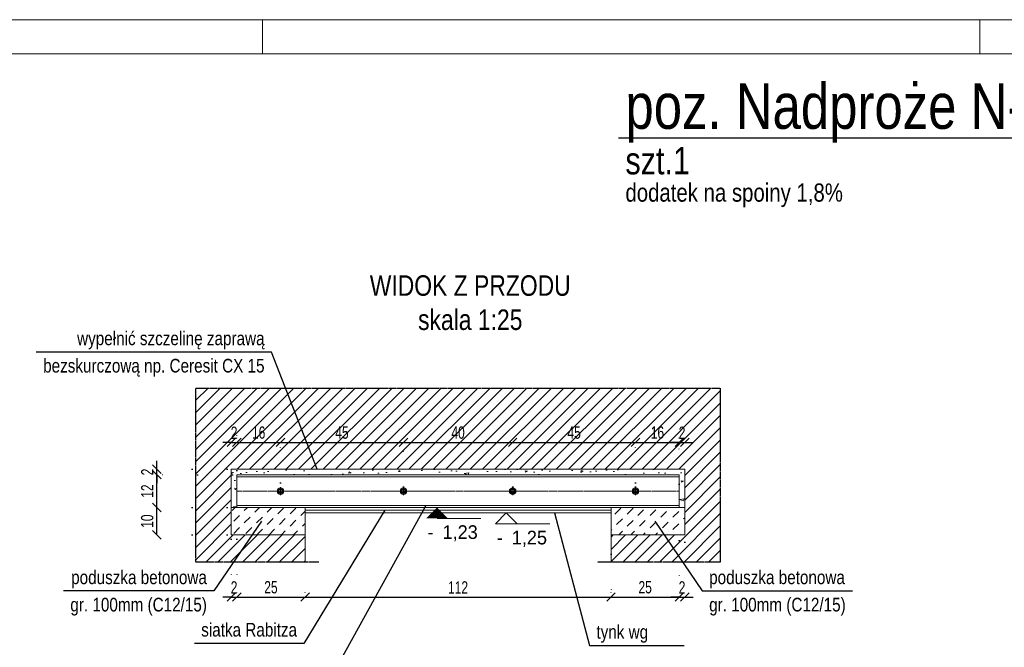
# Model space of a CAD drawing. Header units: millimetres. Extents: x 11149 to 111407, y -107619 to -23630.
# Tile 156 of 245: x 18700 to 19061, y -29590 to -29360. Entities that reach past the tile are written whole.
import ezdxf
from ezdxf.enums import TextEntityAlignment as Align

# ---------------------------------------------------------------- set-up
doc = ezdxf.new("R2010")
doc.units = ezdxf.units.MM
doc.header["$LTSCALE"] = 2
for name, pattern in [('CENTER2', [28.575, 19.05, -3.175, 3.175, -3.175]), ('DOT', [6.35, 0, -6.35]), ('HIDDEN', [9.525, 6.35, -3.175])]:
    doc.linetypes.add(name, pattern=pattern)
doc.layers.get('0').update_dxf_attribs({"plot": 0})
doc.layers.get('Defpoints').update_dxf_attribs({"color": 1})
doc.layers.add('420-K Ściany', color=7, linetype='Continuous')
doc.layers.add('e-cad_ukryte', color=30, linetype='HIDDEN')
for name, color, linetype, lineweight in [('e-cad_252', 252, 'HIDDEN', 9), ('e-cad_cienkie', 1, 'Continuous', 9), ('e-cad_obok', 3, 'Continuous', 9), ('e-cad_opisy', 7, 'Continuous', 9), ('e-cad_osie', 22, 'CENTER2', 9), ('e-cad_stal_kontur', 222, 'Continuous', 20), ('e-cad_wymiary', 4, 'Continuous', 9)]:
    doc.layers.add(name, color=color, linetype=linetype, lineweight=lineweight)
doc.styles.add('e-cad_1', font='arial.ttf', dxfattribs={"width": 0.7})
doc.styles.add('e-cad_2', font='arial.ttf', dxfattribs={"width": 0.8})
doc.dimstyles.new('e-cad_1_25_[cm]', dxfattribs={"dimscale": 2.5, "dimtxt": 1.8, "dimasz": 1.25, "dimexe": 1.25, "dimexo": 0.625, "dimgap": 0.5, "dimtad": 1, "dimdec": 0, "dimrnd": 1, "dimzin": 1, "dimtxsty": 'e-cad_1', "dimblk": 'OBLIQUE', "dimcen": 2.5, "dimclrd": 256, "dimclre": 252, "dimclrt": 7, "dimadec": 0, "dimazin": 0, "dimtfac": 1, "dimtix": 1, "dimtmove": 2, "dimatfit": 3, "dimldrblk": 'NONE', "dimfxl": 60, "dimfxlon": 1, "dimarcsym": 0})

# ---------------------------------------------------------------- blocks, each defined once
blk = doc.blocks.new('A3_poziom')
at = {"ltscale": 0.8}
for p, q in [((135, 292), (135, 297)), ((240, 292), (240, 297))]:
    blk.add_line(p, q, dxfattribs=at)
for points in [[(0, 0), (420, 0), (420, 297), (0, 297)], [(30, 5), (415, 5), (415, 292), (30, 292)]]:
    blk.add_lwpolyline(points, close=True)
blk = doc.blocks.new('e-cad_ZelbetPozycja')
at = {"layer": 'e-cad_opisy', "ltscale": 0.04, "style": 'e-cad_1', "width": 0.8}
for tag, p, height in [('OPIS_1', (0, 1.33), 6.67), ('OPIS_2', (0, -5.33), 4), ('OPIS_4', (16, -5.33), 4), ('OPIS_3', (0, -9.33), 2.67)]:
    blk.add_attdef(tag, p, '', height=height, dxfattribs=at)
at = {"layer": 'e-cad_opisy', "ltscale": 0.04, "style": 'e-cad_1', "width": 0.8, "flags": 1}
for tag, p in [('POZYCJA', (0, -20)), ('ILOSC', (0, -26.67)), ('DODATEK', (0, -33.33))]:
    blk.add_attdef(tag, p, '', height=4, dxfattribs=at)
blk = doc.blocks.new('_None')
blk = doc.blocks.new('_OBLIQUE')
at = {"color": 0, "linetype": 'ByBlock', "lineweight": -2}
blk.add_line((-0.5, -0.5), (0.5, 0.5), dxfattribs=at)
blk = doc.blocks.new('*D1367')
at = {"layer": 'Defpoints', "color": 0, "ltscale": 0.5}
for p in [(18779.9, -29514.69), (18777.9, -29524.53), (18779.9, -29526.53)]:
    blk.add_point(p, dxfattribs=at)
at = {"layer": 'e-cad_wymiary', "lineweight": -2}
for p, q in [((18777.9, -29514.69), (18774.77, -29514.69)), ((18777.9, -29514.69), (18779.9, -29514.69)), ((18779.9, -29514.69), (18783.02, -29514.69))]:
    blk.add_line(p, q, dxfattribs=at)
at = {"layer": 'e-cad_wymiary', "color": 252, "linetype": 'DOT', "lineweight": -2}
for p, q in [((18777.9, -29522.97), (18777.9, -29511.56)), ((18779.9, -29524.97), (18779.9, -29511.56))]:
    blk.add_line(p, q, dxfattribs=at)
at = {"layer": 'e-cad_wymiary', "lineweight": -2, "ltscale": 0.5, "xscale": 3.125, "yscale": 3.125, "zscale": 3.125}
blk.add_blockref('_OBLIQUE', (18777.9, -29514.69), dxfattribs=at)
at = {"layer": 'e-cad_wymiary', "lineweight": -2, "ltscale": 0.5, "xscale": 3.125, "yscale": 3.125, "zscale": 3.125, "rotation": 180}
blk.add_blockref('_OBLIQUE', (18779.9, -29514.69), dxfattribs=at)
at = {"layer": 'e-cad_wymiary', "color": 7, "ltscale": 0.5, "insert": (18778.9, -29511.18), "char_height": 4.5, "attachment_point": 5, "style": 'e-cad_1'}
blk.add_mtext('2', dxfattribs=at)
blk = doc.blocks.new('*D1369')
at = {"layer": 'Defpoints', "color": 0, "ltscale": 0.5}
for p in [(18750.65, -29538.53), (18777.9, -29538.53), (18777.9, -29548.53)]:
    blk.add_point(p, dxfattribs=at)
at = {"layer": 'e-cad_wymiary', "color": 252, "linetype": 'DOT', "lineweight": -2}
for p, q in [((18776.33, -29538.53), (18747.53, -29538.53)), ((18776.33, -29548.53), (18747.53, -29548.53))]:
    blk.add_line(p, q, dxfattribs=at)
at = {"layer": 'e-cad_wymiary', "lineweight": -2}
blk.add_line((18750.65, -29548.53), (18750.65, -29538.53), dxfattribs=at)
at = {"layer": 'e-cad_wymiary', "lineweight": -2, "ltscale": 0.5, "xscale": 3.125, "yscale": 3.125, "zscale": 3.125}
for p, rotation in [((18750.65, -29538.53), 90), ((18750.65, -29548.53), 270)]:
    blk.add_blockref('_OBLIQUE', p, dxfattribs=dict(at, rotation=rotation))
at = {"layer": 'e-cad_wymiary', "color": 7, "ltscale": 0.5, "insert": (18747.11, -29543.53), "char_height": 4.5, "attachment_point": 5, "rotation": 90, "style": 'e-cad_1'}
blk.add_mtext('10', dxfattribs=at)
blk = doc.blocks.new('*D1370')
at = {"layer": 'Defpoints', "color": 0, "ltscale": 0.5}
for p in [(18750.65, -29526.53), (18779.9, -29526.53), (18777.9, -29538.53)]:
    blk.add_point(p, dxfattribs=at)
at = {"layer": 'e-cad_wymiary', "color": 252, "linetype": 'DOT', "lineweight": -2}
for p, q in [((18778.33, -29526.53), (18747.53, -29526.53)), ((18776.33, -29538.53), (18747.53, -29538.53))]:
    blk.add_line(p, q, dxfattribs=at)
at = {"layer": 'e-cad_wymiary', "lineweight": -2}
blk.add_line((18750.65, -29538.53), (18750.65, -29526.53), dxfattribs=at)
at = {"layer": 'e-cad_wymiary', "lineweight": -2, "ltscale": 0.5, "xscale": 3.125, "yscale": 3.125, "zscale": 3.125}
for p, rotation in [((18750.65, -29526.53), 90), ((18750.65, -29538.53), 270)]:
    blk.add_blockref('_OBLIQUE', p, dxfattribs=dict(at, rotation=rotation))
at = {"layer": 'e-cad_wymiary', "color": 7, "ltscale": 0.5, "insert": (18747.14, -29532.53), "char_height": 4.5, "attachment_point": 5, "rotation": 90, "style": 'e-cad_1'}
blk.add_mtext('12', dxfattribs=at)
blk = doc.blocks.new('*D1371')
at = {"layer": 'Defpoints', "color": 0, "ltscale": 0.5}
for p in [(18750.65, -29524.53), (18777.9, -29524.53), (18779.9, -29526.53)]:
    blk.add_point(p, dxfattribs=at)
at = {"layer": 'e-cad_wymiary', "lineweight": -2}
for p, q in [((18750.65, -29524.53), (18750.65, -29521.41)), ((18750.65, -29526.53), (18750.65, -29524.53)), ((18750.65, -29526.53), (18750.65, -29529.66))]:
    blk.add_line(p, q, dxfattribs=at)
at = {"layer": 'e-cad_wymiary', "color": 252, "linetype": 'DOT', "lineweight": -2}
for p, q in [((18776.33, -29524.53), (18747.53, -29524.53)), ((18778.33, -29526.53), (18747.53, -29526.53))]:
    blk.add_line(p, q, dxfattribs=at)
at = {"layer": 'e-cad_wymiary', "lineweight": -2, "ltscale": 0.5, "xscale": 3.125, "yscale": 3.125, "zscale": 3.125}
for p, rotation in [((18750.65, -29524.53), 270), ((18750.65, -29526.53), 90)]:
    blk.add_blockref('_OBLIQUE', p, dxfattribs=dict(at, rotation=rotation))
at = {"layer": 'e-cad_wymiary', "color": 7, "ltscale": 0.5, "insert": (18747.14, -29525.53), "char_height": 4.5, "attachment_point": 5, "rotation": 90, "style": 'e-cad_1'}
blk.add_mtext('2', dxfattribs=at)
blk = doc.blocks.new('*D1373')
at = {"layer": 'Defpoints', "color": 0, "ltscale": 0.5}
for p in [(18943.9, -29514.69), (18943.9, -29524.53), (18941.9, -29531.53)]:
    blk.add_point(p, dxfattribs=at)
at = {"layer": 'e-cad_wymiary', "lineweight": -2}
for p, q in [((18941.9, -29514.69), (18938.77, -29514.69)), ((18941.9, -29514.69), (18943.9, -29514.69)), ((18943.9, -29514.69), (18947.02, -29514.69))]:
    blk.add_line(p, q, dxfattribs=at)
at = {"layer": 'e-cad_wymiary', "color": 252, "linetype": 'DOT', "lineweight": -2}
for p, q in [((18941.9, -29529.97), (18941.9, -29511.56)), ((18943.9, -29522.97), (18943.9, -29511.56))]:
    blk.add_line(p, q, dxfattribs=at)
at = {"layer": 'e-cad_wymiary', "lineweight": -2, "ltscale": 0.5, "xscale": 3.125, "yscale": 3.125, "zscale": 3.125}
blk.add_blockref('_OBLIQUE', (18941.9, -29514.69), dxfattribs=at)
at = {"layer": 'e-cad_wymiary', "lineweight": -2, "ltscale": 0.5, "xscale": 3.125, "yscale": 3.125, "zscale": 3.125, "rotation": 180}
blk.add_blockref('_OBLIQUE', (18943.9, -29514.69), dxfattribs=at)
at = {"layer": 'e-cad_wymiary', "color": 7, "ltscale": 0.5, "insert": (18942.9, -29511.18), "char_height": 4.5, "attachment_point": 5, "style": 'e-cad_1'}
blk.add_mtext('2', dxfattribs=at)
blk = doc.blocks.new('*D1377')
at = {"layer": 'Defpoints', "color": 0, "ltscale": 0.5}
for p in [(18779.9, -29514.69), (18795.9, -29514.69), (18795.9, -29531.06)]:
    blk.add_point(p, dxfattribs=at)
at = {"layer": 'e-cad_wymiary', "color": 252, "linetype": 'DOT', "lineweight": -2}
for p, q in [((18779.9, -29513.12), (18779.9, -29511.56)), ((18795.9, -29529.5), (18795.9, -29511.56))]:
    blk.add_line(p, q, dxfattribs=at)
at = {"layer": 'e-cad_wymiary', "lineweight": -2}
blk.add_line((18779.9, -29514.69), (18795.9, -29514.69), dxfattribs=at)
at = {"layer": 'e-cad_wymiary', "lineweight": -2, "ltscale": 0.5, "xscale": 3.125, "yscale": 3.125, "zscale": 3.125, "rotation": 180}
blk.add_blockref('_OBLIQUE', (18779.9, -29514.69), dxfattribs=at)
at = {"layer": 'e-cad_wymiary', "lineweight": -2, "ltscale": 0.5, "xscale": 3.125, "yscale": 3.125, "zscale": 3.125}
blk.add_blockref('_OBLIQUE', (18795.9, -29514.69), dxfattribs=at)
at = {"layer": 'e-cad_wymiary', "color": 7, "ltscale": 0.5, "insert": (18787.9, -29511.14), "char_height": 4.5, "attachment_point": 5, "style": 'e-cad_1'}
blk.add_mtext('16', dxfattribs=at)
blk = doc.blocks.new('*D1378')
at = {"layer": 'Defpoints', "color": 0, "ltscale": 0.5}
for p in [(18840.9, -29514.69), (18795.9, -29531.06), (18840.9, -29532.53)]:
    blk.add_point(p, dxfattribs=at)
at = {"layer": 'e-cad_wymiary', "color": 252, "linetype": 'DOT', "lineweight": -2}
for p, q in [((18795.9, -29529.5), (18795.9, -29511.56)), ((18840.9, -29530.97), (18840.9, -29511.56))]:
    blk.add_line(p, q, dxfattribs=at)
at = {"layer": 'e-cad_wymiary', "lineweight": -2}
blk.add_line((18795.9, -29514.69), (18840.9, -29514.69), dxfattribs=at)
at = {"layer": 'e-cad_wymiary', "lineweight": -2, "ltscale": 0.5, "xscale": 3.125, "yscale": 3.125, "zscale": 3.125, "rotation": 180}
blk.add_blockref('_OBLIQUE', (18795.9, -29514.69), dxfattribs=at)
at = {"layer": 'e-cad_wymiary', "lineweight": -2, "ltscale": 0.5, "xscale": 3.125, "yscale": 3.125, "zscale": 3.125}
blk.add_blockref('_OBLIQUE', (18840.9, -29514.69), dxfattribs=at)
at = {"layer": 'e-cad_wymiary', "color": 7, "ltscale": 0.5, "insert": (18818.4, -29511.15), "char_height": 4.5, "attachment_point": 5, "style": 'e-cad_1'}
blk.add_mtext('45', dxfattribs=at)
blk = doc.blocks.new('*D1379')
at = {"layer": 'Defpoints', "color": 0, "ltscale": 0.5}
for p in [(18880.9, -29514.69), (18840.9, -29532.53), (18880.9, -29532.53)]:
    blk.add_point(p, dxfattribs=at)
at = {"layer": 'e-cad_wymiary', "color": 252, "linetype": 'DOT', "lineweight": -2}
for p, q in [((18840.9, -29530.97), (18840.9, -29511.56)), ((18880.9, -29530.97), (18880.9, -29511.56))]:
    blk.add_line(p, q, dxfattribs=at)
at = {"layer": 'e-cad_wymiary', "lineweight": -2}
blk.add_line((18840.9, -29514.69), (18880.9, -29514.69), dxfattribs=at)
at = {"layer": 'e-cad_wymiary', "lineweight": -2, "ltscale": 0.5, "xscale": 3.125, "yscale": 3.125, "zscale": 3.125, "rotation": 180}
blk.add_blockref('_OBLIQUE', (18840.9, -29514.69), dxfattribs=at)
at = {"layer": 'e-cad_wymiary', "lineweight": -2, "ltscale": 0.5, "xscale": 3.125, "yscale": 3.125, "zscale": 3.125}
blk.add_blockref('_OBLIQUE', (18880.9, -29514.69), dxfattribs=at)
at = {"layer": 'e-cad_wymiary', "color": 7, "ltscale": 0.5, "insert": (18860.9, -29511.14), "char_height": 4.5, "attachment_point": 5, "style": 'e-cad_1'}
blk.add_mtext('40', dxfattribs=at)
blk = doc.blocks.new('*D1380')
at = {"layer": 'Defpoints', "color": 0, "ltscale": 0.5}
for p in [(18941.9, -29514.69), (18941.9, -29514.69), (18925.9, -29532.53)]:
    blk.add_point(p, dxfattribs=at)
at = {"layer": 'e-cad_wymiary', "color": 252, "linetype": 'DOT', "lineweight": -2}
for p, q in [((18925.9, -29530.97), (18925.9, -29511.56)), ((18941.9, -29513.12), (18941.9, -29511.56))]:
    blk.add_line(p, q, dxfattribs=at)
at = {"layer": 'e-cad_wymiary', "lineweight": -2}
blk.add_line((18925.9, -29514.69), (18941.9, -29514.69), dxfattribs=at)
at = {"layer": 'e-cad_wymiary', "lineweight": -2, "ltscale": 0.5, "xscale": 3.125, "yscale": 3.125, "zscale": 3.125, "rotation": 180}
blk.add_blockref('_OBLIQUE', (18925.9, -29514.69), dxfattribs=at)
at = {"layer": 'e-cad_wymiary', "lineweight": -2, "ltscale": 0.5, "xscale": 3.125, "yscale": 3.125, "zscale": 3.125}
blk.add_blockref('_OBLIQUE', (18941.9, -29514.69), dxfattribs=at)
at = {"layer": 'e-cad_wymiary', "color": 7, "ltscale": 0.5, "insert": (18933.9, -29511.14), "char_height": 4.5, "attachment_point": 5, "style": 'e-cad_1'}
blk.add_mtext('16', dxfattribs=at)
blk = doc.blocks.new('*D1382')
at = {"layer": 'Defpoints', "color": 0, "ltscale": 0.5}
for p in [(18777.9, -29548.53), (18779.9, -29548.53), (18779.9, -29571.28)]:
    blk.add_point(p, dxfattribs=at)
at = {"layer": 'e-cad_wymiary', "color": 252, "linetype": 'DOT', "lineweight": -2}
for p, q in [((18777.9, -29550.09), (18777.9, -29574.4)), ((18779.9, -29550.09), (18779.9, -29574.4))]:
    blk.add_line(p, q, dxfattribs=at)
at = {"layer": 'e-cad_wymiary', "lineweight": -2}
for p, q in [((18777.9, -29571.28), (18774.77, -29571.28)), ((18777.9, -29571.28), (18779.9, -29571.28)), ((18779.9, -29571.28), (18783.02, -29571.28))]:
    blk.add_line(p, q, dxfattribs=at)
at = {"layer": 'e-cad_wymiary', "lineweight": -2, "ltscale": 0.5, "xscale": 3.125, "yscale": 3.125, "zscale": 3.125}
blk.add_blockref('_OBLIQUE', (18777.9, -29571.28), dxfattribs=at)
at = {"layer": 'e-cad_wymiary', "lineweight": -2, "ltscale": 0.5, "xscale": 3.125, "yscale": 3.125, "zscale": 3.125, "rotation": 180}
blk.add_blockref('_OBLIQUE', (18779.9, -29571.28), dxfattribs=at)
at = {"layer": 'e-cad_wymiary', "color": 7, "ltscale": 0.5, "insert": (18778.9, -29567.77), "char_height": 4.5, "attachment_point": 5, "style": 'e-cad_1'}
blk.add_mtext('2', dxfattribs=at)
blk = doc.blocks.new('*D1383')
at = {"layer": 'Defpoints', "color": 0, "ltscale": 0.5}
for p in [(18779.9, -29571.28), (18804.9, -29571.28), (18804.9, -29571.28)]:
    blk.add_point(p, dxfattribs=at)
at = {"layer": 'e-cad_wymiary', "color": 252, "linetype": 'DOT', "lineweight": -2}
for p, q in [((18779.9, -29569.72), (18779.9, -29568.15)), ((18804.9, -29569.72), (18804.9, -29568.15))]:
    blk.add_line(p, q, dxfattribs=at)
at = {"layer": 'e-cad_wymiary', "lineweight": -2}
blk.add_line((18779.9, -29571.28), (18804.9, -29571.28), dxfattribs=at)
at = {"layer": 'e-cad_wymiary', "lineweight": -2, "ltscale": 0.5, "xscale": 3.125, "yscale": 3.125, "zscale": 3.125, "rotation": 180}
blk.add_blockref('_OBLIQUE', (18779.9, -29571.28), dxfattribs=at)
at = {"layer": 'e-cad_wymiary', "lineweight": -2, "ltscale": 0.5, "xscale": 3.125, "yscale": 3.125, "zscale": 3.125}
blk.add_blockref('_OBLIQUE', (18804.9, -29571.28), dxfattribs=at)
at = {"layer": 'e-cad_wymiary', "color": 7, "ltscale": 0.5, "insert": (18792.4, -29567.73), "char_height": 4.5, "attachment_point": 5, "style": 'e-cad_1'}
blk.add_mtext('25', dxfattribs=at)
blk = doc.blocks.new('*D1384')
at = {"layer": 'Defpoints', "color": 0, "ltscale": 0.5}
for p in [(18941.9, -29549.05), (18916.9, -29554.05), (18941.9, -29571.28)]:
    blk.add_point(p, dxfattribs=at)
at = {"layer": 'e-cad_wymiary', "color": 252, "linetype": 'DOT', "lineweight": -2}
for p, q in [((18941.9, -29550.61), (18941.9, -29574.4)), ((18916.9, -29555.61), (18916.9, -29574.4))]:
    blk.add_line(p, q, dxfattribs=at)
at = {"layer": 'e-cad_wymiary', "lineweight": -2}
blk.add_line((18916.9, -29571.28), (18941.9, -29571.28), dxfattribs=at)
at = {"layer": 'e-cad_wymiary', "lineweight": -2, "ltscale": 0.5, "xscale": 3.125, "yscale": 3.125, "zscale": 3.125, "rotation": 180}
blk.add_blockref('_OBLIQUE', (18916.9, -29571.28), dxfattribs=at)
at = {"layer": 'e-cad_wymiary', "lineweight": -2, "ltscale": 0.5, "xscale": 3.125, "yscale": 3.125, "zscale": 3.125}
blk.add_blockref('_OBLIQUE', (18941.9, -29571.28), dxfattribs=at)
at = {"layer": 'e-cad_wymiary', "color": 7, "ltscale": 0.5, "insert": (18929.4, -29567.73), "char_height": 4.5, "attachment_point": 5, "style": 'e-cad_1'}
blk.add_mtext('25', dxfattribs=at)
blk = doc.blocks.new('*D1385')
at = {"layer": 'Defpoints', "color": 0, "ltscale": 0.5}
for p in [(18941.9, -29549.05), (18943.9, -29549.61), (18943.9, -29571.28)]:
    blk.add_point(p, dxfattribs=at)
at = {"layer": 'e-cad_wymiary', "color": 252, "linetype": 'DOT', "lineweight": -2}
for p, q in [((18941.9, -29550.61), (18941.9, -29574.4)), ((18943.9, -29551.17), (18943.9, -29574.4))]:
    blk.add_line(p, q, dxfattribs=at)
at = {"layer": 'e-cad_wymiary', "lineweight": -2}
for p, q in [((18941.9, -29571.28), (18938.77, -29571.28)), ((18941.9, -29571.28), (18943.9, -29571.28)), ((18943.9, -29571.28), (18947.02, -29571.28))]:
    blk.add_line(p, q, dxfattribs=at)
at = {"layer": 'e-cad_wymiary', "lineweight": -2, "ltscale": 0.5, "xscale": 3.125, "yscale": 3.125, "zscale": 3.125}
blk.add_blockref('_OBLIQUE', (18941.9, -29571.28), dxfattribs=at)
at = {"layer": 'e-cad_wymiary', "lineweight": -2, "ltscale": 0.5, "xscale": 3.125, "yscale": 3.125, "zscale": 3.125, "rotation": 180}
blk.add_blockref('_OBLIQUE', (18943.9, -29571.28), dxfattribs=at)
at = {"layer": 'e-cad_wymiary', "color": 7, "ltscale": 0.5, "insert": (18942.9, -29567.77), "char_height": 4.5, "attachment_point": 5, "style": 'e-cad_1'}
blk.add_mtext('2', dxfattribs=at)
blk = doc.blocks.new('*D1386')
at = {"layer": 'Defpoints', "color": 0, "ltscale": 0.5}
for p in [(18804.9, -29571.28), (18916.9, -29571.28), (18916.9, -29571.28)]:
    blk.add_point(p, dxfattribs=at)
at = {"layer": 'e-cad_wymiary', "color": 252, "linetype": 'DOT', "lineweight": -2}
for p, q in [((18804.9, -29569.72), (18804.9, -29568.15)), ((18916.9, -29569.72), (18916.9, -29568.15))]:
    blk.add_line(p, q, dxfattribs=at)
at = {"layer": 'e-cad_wymiary', "lineweight": -2}
blk.add_line((18804.9, -29571.28), (18916.9, -29571.28), dxfattribs=at)
at = {"layer": 'e-cad_wymiary', "lineweight": -2, "ltscale": 0.5, "xscale": 3.125, "yscale": 3.125, "zscale": 3.125, "rotation": 180}
blk.add_blockref('_OBLIQUE', (18804.9, -29571.28), dxfattribs=at)
at = {"layer": 'e-cad_wymiary', "lineweight": -2, "ltscale": 0.5, "xscale": 3.125, "yscale": 3.125, "zscale": 3.125}
blk.add_blockref('_OBLIQUE', (18916.9, -29571.28), dxfattribs=at)
at = {"layer": 'e-cad_wymiary', "color": 7, "ltscale": 0.5, "insert": (18860.9, -29567.77), "char_height": 4.5, "attachment_point": 5, "style": 'e-cad_1'}
blk.add_mtext('112', dxfattribs=at)
blk = doc.blocks.new('*D1389')
at = {"layer": 'Defpoints', "color": 0, "ltscale": 0.5}
for p in [(18925.9, -29514.69), (18880.9, -29532.53), (18925.9, -29531.06)]:
    blk.add_point(p, dxfattribs=at)
at = {"layer": 'e-cad_wymiary', "color": 252, "linetype": 'DOT', "lineweight": -2}
for p, q in [((18880.9, -29530.97), (18880.9, -29511.56)), ((18925.9, -29529.5), (18925.9, -29511.56))]:
    blk.add_line(p, q, dxfattribs=at)
at = {"layer": 'e-cad_wymiary', "lineweight": -2}
blk.add_line((18880.9, -29514.69), (18925.9, -29514.69), dxfattribs=at)
at = {"layer": 'e-cad_wymiary', "lineweight": -2, "ltscale": 0.5, "xscale": 3.125, "yscale": 3.125, "zscale": 3.125, "rotation": 180}
blk.add_blockref('_OBLIQUE', (18880.9, -29514.69), dxfattribs=at)
at = {"layer": 'e-cad_wymiary', "lineweight": -2, "ltscale": 0.5, "xscale": 3.125, "yscale": 3.125, "zscale": 3.125}
blk.add_blockref('_OBLIQUE', (18925.9, -29514.69), dxfattribs=at)
at = {"layer": 'e-cad_wymiary', "color": 7, "ltscale": 0.5, "insert": (18903.4, -29511.15), "char_height": 4.5, "attachment_point": 5, "style": 'e-cad_1'}
blk.add_mtext('45', dxfattribs=at)
blk = doc.blocks.new('e-cad_kota_3_1')
blk.add_line((-1.6, -1.6), (6.4, -1.6))
blk.add_lwpolyline([(-1.6, -1.6), (0, 0), (1.6, -1.6)])
at = {"style": 'e-cad_1', "width": 0.95}
blk.add_attdef('ZNAK', text='', height=2, dxfattribs=at).set_placement((-0.5, -4.6), align=Align.RIGHT)
blk.add_attdef('RZEDNA', (0.8, -4.6), '', height=2, dxfattribs=at)
blk = doc.blocks.new('e-cad_kota_2_1')
blk.add_line((0, -1.6), (6.4, -1.6))
blk.add_lwpolyline([(0, 0, 0, 3.2, 0), (0, -1.6, 3.2, 3.2, 0)], format="xyseb")
at = {"style": 'e-cad_1', "width": 0.95}
blk.add_attdef('ZNAK', text='', height=2, dxfattribs=at).set_placement((-0.5, -4.6), align=Align.RIGHT)
blk.add_attdef('RZEDNA', (0.8, -4.6), '', height=2, dxfattribs=at)

msp = doc.modelspace()

# ---------------------------------------------------------------- hatches: boundary and pattern name
at = {"layer": 'e-cad_252', "ltscale": 10}
h = msp.add_hatch(dxfattribs=at)
h.set_pattern_fill('ANSI31', color=256)
h.set_pattern_definition([(45, (-7006.3158, -39164.4185), (-2.24506403, 2.24506403), [])])
h.paths.add_polyline_path([(18764.9, -29494.82), (18956.9, -29494.82), (18956.9, -29558.53), (18916.9, -29558.53), (18916.9, -29548.53), (18943.9, -29548.53), (18943.9, -29538.53), (18943.9, -29524.53), (18777.9, -29524.53), (18777.9, -29538.53), (18777.9, -29548.53), (18804.9, -29548.53), (18804.9, -29558.53), (18764.9, -29558.53)])
h.paths.add_polyline_path([(18776.6, -29507.79), (18776.6, -29514.57), (18780.94, -29514.57), (18780.94, -29507.79)], flags=24)
h.paths.add_polyline_path([(18940.6, -29507.79), (18940.6, -29514.57), (18944.94, -29514.57), (18944.94, -29507.79)], flags=24)
h.paths.add_polyline_path([(18899.87, -29507.64), (18899.87, -29514.5), (18906.82, -29514.5), (18906.82, -29507.64)], flags=24)
h.paths.add_polyline_path([(18857.38, -29507.62), (18857.38, -29514.51), (18864.3, -29514.51), (18864.3, -29507.62)], flags=24)
h.paths.add_polyline_path([(18814.87, -29507.64), (18814.87, -29514.5), (18821.82, -29514.5), (18821.82, -29507.64)], flags=24)
h.paths.add_polyline_path([(18930.16, -29507.62), (18930.16, -29514.51), (18936.67, -29514.51), (18936.67, -29507.62)], flags=24)
h.paths.add_polyline_path([(18784.16, -29507.62), (18784.16, -29514.51), (18790.67, -29514.51), (18790.67, -29507.62)], flags=24)
at = {"layer": 'e-cad_252', "ltscale": 0.8}
h = msp.add_hatch(dxfattribs=at)
h.set_pattern_fill('CONC', color=256, scale=0.625, angle=30)
h.set_pattern_definition([(30, (9505.589, -34321.604), (-7.9375, 13.748153), [0, -15.875]), (30, (9508.505, -34326.336), (-7.9375, 13.748153), [0, -15.875]), (30, (9504.63, -34318.674), (-7.9375, 13.748153), [0, -15.875]), (8.1986, (9499.9424, -34327.0634), (49.1819629, 10.0643501), [1.709785, -83.77971]), (246.8699, (9501.6347, -34326.8195), (25.3694577, 51.3088076), [0.79375, -78.58125]), (160.6013, (9501.3229, -34327.5495), (116.36576442, -42.80140287), [1.463596, -144.896665]), (236.5651, (9497.7385, -34331.8186), (-5.8106313, -21.6856646), [0.35498, -35.142599]), (356.3099, (9497.543, -34332.115), (35.433811, 2.1268249), [0.57239, -56.66575]), (138.4349, (9498.114, -34332.1517), (-29.6231348, 19.5588252), [0.502015, -49.699148]), (255, (9507.331, -34328.113), (7.937502, -13.748158), [0.673513, -21.777119]), (30, (9507.157, -34328.764), (5.810653, 21.685653), [0.9525, -14.9225]), (165, (9507.982, -34328.288), (-13.748158, -7.937502), [0.673513, -21.777119]), (281.5651, (9500.6013, -34320.267), (-2.126872, 35.4337999), [0.502015, -49.699148]), (30, (9500.702, -34320.759), (5.810653, 21.685653), [0.79375, -15.08125]), (173.1301, (9501.3893, -34320.362), (-57.1194597, 3.6838089), [0.79375, -78.58125]), (243.6901, (9493.2354, -34324.3365), (19.5587899, 29.6231681), [0.57239, -56.66575]), (11.5651, (9492.9817, -34324.8496), (-35.4337999, -2.126872), [1.00403, -49.197133]), (156.8699, (9493.9653, -34324.6483), (51.3088076, -25.3694577), [0.79375, -78.58125]), (30, (9497.54, -34322.585), (-7.9375, 13.748153), [0, -15.875]), (30, (9495.892, -34328.302), (-7.9375, 13.748153), [0, -15.875]), (30, (9502.678, -34331.167), (-7.9375, 13.748153), [0, -15.875]), (30, (9503.93, -34324.761), (-7.9375, 13.748153), [0, -15.875]), (30, (9498.593, -34324.726), (-7.9375, 13.748153), [0, -15.875]), (30, (9495.33, -34326.06), (-7.9375, 13.748153), [0, -15.875]), (30, (9497.044, -34326.17), (-7.9375, 13.748153), [0, -15.875]), (30, (9498.399, -34329.788), (-7.9375, 13.748153), [0, -15.875]), (30, (9494.782, -34331.143), (-7.9375, 13.748153), [0, -15.875]), (30, (9493.094, -34327.901), (-7.9375, 13.748153), [0, -15.875]), (30, (9490.935, -34325.115), (-7.9375, 13.748153), [0, -15.875]), (30, (9494.88, -34322.104), (-7.9375, 13.748153), [0, -15.875]), (30, (9497.587, -34319.808), (-7.9375, 13.748153), [0, -15.875]), (30, (9502.716, -34317.58), (-7.9375, 13.748153), [0, -15.875]), (30, (9501.877, -34323.747), (-7.9375, 13.748153), [0, -15.875]), (30, (9499.073, -34322.066), (-7.9375, 13.748153), [0, -15.875]), (30, (9503.983, -34328.03), (-7.9375, 13.748153), [0, -15.875]), (30, (9500.256, -34331.099), (-7.9375, 13.748153), [0, -15.875]), (30, (9506.126, -34331.742), (-7.9375, 13.748153), [0, -15.875]), (30, (9501.113, -34333.536), (-7.9375, 13.748153), [0, -15.875]), (30, (9496.952, -34336.489), (-7.9375, 13.748153), [0, -15.875]), (30, (9498.999, -34336.224), (-7.9375, 13.748153), [0, -15.875]), (30, (9498.025, -34334.22), (-7.9375, 13.748153), [0, -15.875]), (30, (9508.506, -34331.101), (-7.9375, 13.748153), [0, -15.875]), (30, (9506.902, -34324.512), (-7.9375, 13.748153), [0, -15.875]), (30, (9503.833, -34320.784), (-7.9375, 13.748153), [0, -15.875]), (30, (9503.224, -34334.334), (-7.9375, 13.748153), [0, -15.875])])
h.paths.add_polyline_path([(18777.9, -29538.53), (18777.9, -29524.53), (18943.9, -29524.53), (18943.9, -29538.53), (18941.9, -29538.53), (18941.9, -29526.53), (18779.9, -29526.53), (18779.9, -29538.53)])
at = {"layer": 'e-cad_obok', "ltscale": 0.8}
h = msp.add_hatch(dxfattribs=at)
h.set_pattern_fill('CONCRE', color=256, style=0)
h.set_pattern_definition([(45, (6572.4404, -32944.718), (-4.490128, 4.490128), [3, -2.5]), (45, (6576.9305, -32944.718), (-4.490128, 4.490128), [3, -2.5])])
h.paths.add_polyline_path([(18777.9, -29538.53), (18777.9, -29548.53), (18804.9, -29548.53), (18804.9, -29538.53)])
h = msp.add_hatch(dxfattribs=at)
h.set_pattern_fill('CONCRE', color=256, angle=180, style=0)
h.set_pattern_definition([(45, (6462.4404, -32944.718), (-4.490128, 4.490128), [3, -2.5]), (45, (6466.9305, -32944.718), (-4.490128, 4.490128), [3, -2.5])])
h.paths.add_polyline_path([(18943.9, -29538.53), (18943.9, -29548.53), (18916.9, -29548.53), (18916.9, -29538.53)])

# ---------------------------------------------------------------- linework, layer by layer
at = {"layer": '420-K Ściany', "color": 7, "linetype": 'Continuous', "lineweight": 13}
for p, q in [((18804.9, -29558.53), (18804.9, -29538.53)), ((18916.9, -29558.53), (18916.9, -29538.53))]:
    msp.add_line(p, q, dxfattribs=at)
at = {"layer": 'e-cad_cienkie', "color": 0, "ltscale": 0.8}
for points in [[(18795.9, -29533.52), (18796.76, -29533.03), (18796.76, -29532.03), (18795.9, -29531.54), (18795.04, -29532.03), (18795.04, -29533.03), (18795.9, -29533.52)], [(18840.9, -29533.52), (18841.76, -29533.03), (18841.76, -29532.03), (18840.9, -29531.54), (18840.04, -29532.03), (18840.04, -29533.03), (18840.9, -29533.52)], [(18880.9, -29533.52), (18881.76, -29533.03), (18881.76, -29532.03), (18880.9, -29531.54), (18880.04, -29532.03), (18880.04, -29533.03), (18880.9, -29533.52)], [(18925.9, -29533.52), (18926.76, -29533.03), (18926.76, -29532.03), (18925.9, -29531.54), (18925.04, -29532.03), (18925.04, -29533.03), (18925.9, -29533.52)]]:
    msp.add_lwpolyline(points, dxfattribs=at)
for centre, radius in [((18795.9, -29532.53), 1.2), ((18795.9, -29532.53), 0.635), ((18840.9, -29532.53), 1.2), ((18840.9, -29532.53), 0.635), ((18880.9, -29532.53), 1.2), ((18880.9, -29532.53), 0.635), ((18925.9, -29532.53), 1.2), ((18925.9, -29532.53), 0.635)]:
    msp.add_circle(centre, radius, dxfattribs=at)
for centre in [(18795.9, -29532.53), (18840.9, -29532.53), (18880.9, -29532.53), (18925.9, -29532.53)]:
    msp.add_arc(centre, 0.707, 100, 10, dxfattribs=at)
at = {"layer": 'e-cad_obok', "ltscale": 0.8}
for points in [[(18777.9, -29538.53), (18777.9, -29548.53), (18804.9, -29548.53), (18804.9, -29538.53), (18777.9, -29538.53)], [(18943.9, -29538.53), (18943.9, -29548.53), (18916.9, -29548.53), (18916.9, -29538.53), (18943.9, -29538.53)]]:
    msp.add_lwpolyline(points, dxfattribs=at)
at = {"layer": 'e-cad_opisy'}
msp.add_lwpolyline([(18943.9, -29538.53), (18943.9, -29524.53), (18777.9, -29524.53), (18777.9, -29538.53)], dxfattribs=at)
at = {"layer": 'e-cad_opisy', "ltscale": 0.8}
msp.add_lwpolyline([(18804.9, -29540.53), (18916.9, -29540.53)], dxfattribs=at)
at = {"layer": 'e-cad_osie', "ltscale": 0.02}
msp.add_lwpolyline([(18779.9, -29532.53), (18941.9, -29532.53)], dxfattribs=at)
at = {"layer": 'e-cad_osie', "color": 0, "ltscale": 0.8}
for points in [[(18794.56, -29532.53), (18797.24, -29532.53)], [(18795.9, -29534), (18795.9, -29531.06)], [(18839.56, -29532.53), (18842.24, -29532.53)], [(18840.9, -29534), (18840.9, -29531.06)], [(18879.56, -29532.53), (18882.24, -29532.53)], [(18880.9, -29534), (18880.9, -29531.06)], [(18924.56, -29532.53), (18927.24, -29532.53)], [(18925.9, -29534), (18925.9, -29531.06)]]:
    msp.add_lwpolyline(points, dxfattribs=at)
at = {"layer": 'e-cad_stal_kontur'}
for points in [[(18779.9, -29526.53), (18941.9, -29526.53)], [(18779.9, -29526.53), (18779.9, -29538.53)], [(18779.9, -29527.3), (18941.9, -29527.3)], [(18941.9, -29538.53), (18941.9, -29526.53)], [(18779.9, -29537.76), (18941.9, -29537.76)], [(18779.9, -29538.53), (18941.9, -29538.53)]]:
    msp.add_lwpolyline(points, dxfattribs=at)
at = {"layer": 'e-cad_stal_kontur', "linetype": 'HIDDEN', "ltscale": 0.01}
msp.add_lwpolyline([(18804.9, -29539.53), (18916.9, -29539.53)], dxfattribs=at)
at = {"layer": 'e-cad_stal_kontur', "ltscale": 0.8}
for centre in [(18795.9, -29532.53), (18840.9, -29532.53), (18880.9, -29532.53), (18925.9, -29532.53)]:
    msp.add_circle(centre, 0.7, dxfattribs=at)
at = {"layer": 'e-cad_ukryte', "ltscale": 0.02}
msp.add_lwpolyline([(18809.9, -29558.53), (18764.9, -29558.53), (18764.9, -29494.82), (18956.9, -29494.82), (18956.9, -29558.53), (18911.9, -29558.53)], dxfattribs=at)

# ---------------------------------------------------------------- block references
at = {"layer": 'e-cad_opisy', "ltscale": 0.02, "xscale": 2.5, "yscale": 2.5, "zscale": 2.5}
msp.add_blockref('A3_poziom', (18451.87, -30102.55), dxfattribs=at)
at = {"layer": 'e-cad_opisy', "ltscale": 0.5, "xscale": 2.5, "yscale": 2.5, "zscale": 2.5}
msp.add_blockref('e-cad_ZelbetPozycja', (18922.18, -29403.31), dxfattribs=at).add_auto_attribs({'OPIS_1': 'poz. Nadproże N-0.5', 'OPIS_2': 'szt.1', 'OPIS_3': 'dodatek na spoiny 1,8%'})
at = {"layer": 'e-cad_opisy', "xscale": 2.5, "yscale": 2.5, "zscale": 2.5}
for name, p, values in [('e-cad_kota_2_1', (18853.21, -29538.53), {'RZEDNA': '1,23', 'ZNAK': '-'}), ('e-cad_kota_3_1', (18878.56, -29540.53), {'RZEDNA': '1,25', 'ZNAK': '-'})]:
    msp.add_blockref(name, p, dxfattribs=at).add_auto_attribs(values)

# ---------------------------------------------------------------- texts
at = {"layer": 'e-cad_opisy', "style": 'e-cad_1', "width": 0.8}
for s, p in [('wypełnić szczelinę zaprawą', (18721.44, -29479.14)), ('bezskurczową np. Ceresit CX 15', (18709.01, -29489.14)), ('poduszka betonowa', (18719.26, -29566.57)), ('poduszka betonowa', (18952.83, -29566.57)), ('gr. 100mm (C12/15)', (18718.97, -29576.57)), ('gr. 100mm (C12/15)', (18952.83, -29576.57)), ('siatka Rabitza', (18766.87, -29585.75)), ('tynk wg', (18911.56, -29586.53))]:
    msp.add_text(s, height=5, dxfattribs=at).set_placement(p)
at = {"layer": 'e-cad_opisy', "ltscale": 0.8, "insert": (18865.37, -29473.68), "char_height": 7.5, "width": 113.777, "attachment_point": 8, "style": 'e-cad_2'}
msp.add_mtext('WIDOK Z PRZODU\\Pskala 1:25', dxfattribs=at)

# ---------------------------------------------------------------- dimensions: what is measured, and where the dimension line sits
at = {"layer": 'e-cad_wymiary'}
for base, p1, p2, picture, middle in [((18779.9, -29514.69), (18777.9, -29524.53), (18779.9, -29526.53), '*D1367', (18778.9, -29511.18)), ((18795.9, -29514.69), (18779.9, -29514.69), (18795.9, -29531.06), '*D1377', (18787.9, -29511.14)), ((18840.9, -29514.69), (18795.9, -29531.06), (18840.9, -29532.53), '*D1378', (18818.4, -29511.15)), ((18880.9, -29514.69), (18840.9, -29532.53), (18880.9, -29532.53), '*D1379', (18860.9, -29511.14)), ((18925.9, -29514.69), (18880.9, -29532.53), (18925.9, -29531.06), '*D1389', (18903.4, -29511.15)), ((18941.9, -29514.69), (18925.9, -29532.53), (18941.9, -29514.69), '*D1380', (18933.9, -29511.14)), ((18943.9, -29514.69), (18941.9, -29531.53), (18943.9, -29524.53), '*D1373', (18942.9, -29511.18)), ((18779.9, -29571.28), (18777.9, -29548.53), (18779.9, -29548.53), '*D1382', (18778.9, -29567.77)), ((18941.9, -29571.28), (18916.9, -29554.05), (18941.9, -29549.05), '*D1384', (18929.4, -29567.73)), ((18943.9, -29571.28), (18941.9, -29549.05), (18943.9, -29549.61), '*D1385', (18942.9, -29567.77)), ((18804.9, -29571.28), (18779.9, -29571.28), (18804.9, -29571.28), '*D1383', (18792.4, -29567.73)), ((18916.9, -29571.28), (18804.9, -29571.28), (18916.9, -29571.28), '*D1386', (18860.9, -29567.77))]:
    dim = msp.add_linear_dim(base=base, p1=p1, p2=p2, dimstyle='e-cad_1_25_[cm]', dxfattribs=at)
    dim.commit()
    dim.dimension.update_dxf_attribs({"geometry": picture, "text_midpoint": middle})
for base, p1, p2, picture, middle in [((18750.65, -29524.53), (18779.9, -29526.53), (18777.9, -29524.53), '*D1371', (18747.14, -29525.53)), ((18750.65, -29526.53), (18777.9, -29538.53), (18779.9, -29526.53), '*D1370', (18747.14, -29532.53)), ((18750.65, -29538.53), (18777.9, -29548.53), (18777.9, -29538.53), '*D1369', (18747.11, -29543.53))]:
    dim = msp.add_linear_dim(base=base, p1=p1, p2=p2, angle=90, dimstyle='e-cad_1_25_[cm]', dxfattribs=at)
    dim.commit()
    dim.dimension.update_dxf_attribs({"geometry": picture, "text_midpoint": middle})

# ---------------------------------------------------------------- leaders
at = {"layer": 'e-cad_cienkie', "ltscale": 0.5, "has_arrowhead": 0}
msp.add_leader([(18919.68, -29403.31), (19096.55, -29403.31)], dimstyle='e-cad_1_25_[cm]', dxfattribs=at)
at = {"layer": 'e-cad_cienkie', "has_arrowhead": 0}
for points in [[(18809.36, -29524.53), (18792.57, -29481.64), (18706.51, -29481.64)], [(18834.04, -29539.53), (18804.47, -29588.25), (18764.37, -29588.25)], [(18849, -29538.04), (18808.39, -29611.38)], [(18788.9, -29543.53), (18771.47, -29569.07), (18716.47, -29569.07)], [(18896.19, -29540.53), (18909.06, -29589.03), (18943.74, -29589.03)], [(18932.9, -29543.53), (18950.33, -29569.07), (19005.33, -29569.07)]]:
    msp.add_leader(points, dimstyle='e-cad_1_25_[cm]', override={"dimldrblk": 'None'}, dxfattribs=at)

doc.saveas('drawing.dxf')
